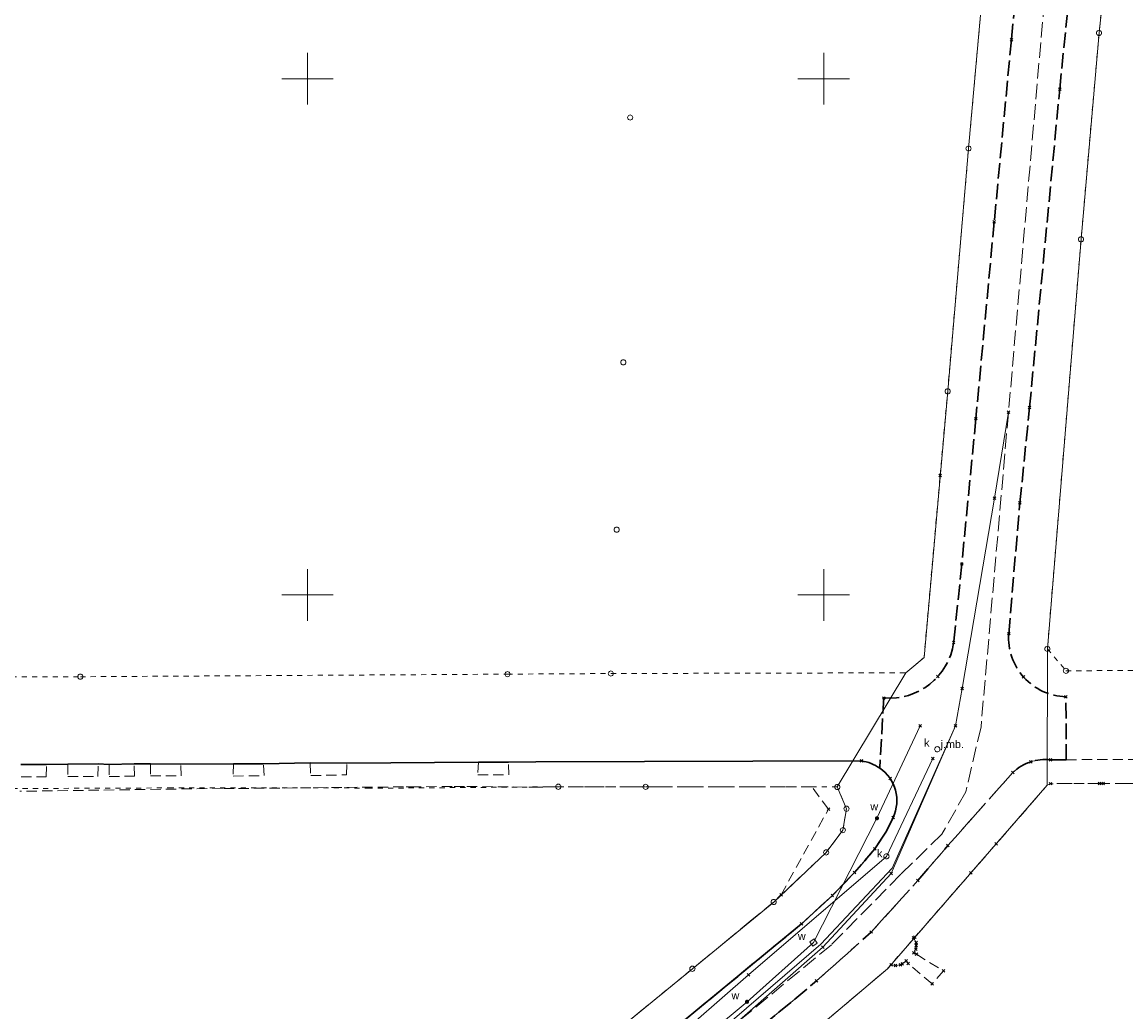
# Model space of a CAD drawing. Extents: x 6472695 to 6473494, y 5822279 to 5823456.
# Tile 45 of 49: x 6473022 to 6473129, y 5822860 to 5822955. Entities that reach past the tile are written whole.
import ezdxf
from ezdxf.enums import TextEntityAlignment as Align

# ---------------------------------------------------------------- set-up
doc = ezdxf.new("R2010")
doc.units = 0
for name, pattern in [('PRZER1-1', [1, 0.5, -0.5]), ('PRZER2-1', [1.5, 1, -0.5]), ('PRZER3-1', [2, 1.5, -0.5])]:
    doc.linetypes.add(name, pattern=pattern)
doc.layers.get('0').update_dxf_attribs({"color": 253, "linetype": 'CONTINUOUS'})
for name, color, linetype, lineweight in [('EGDE', 253, 'CONTINUOUS', 18), ('EGPG', 253, 'CONTINUOUS', 18), ('EGUG', 253, 'CONTINUOUS', 18), ('GELULI', 253, 'CONTINUOUS', 18), ('GSPPRB', 253, 'CONTINUOUS', 18), ('OTKC', 253, 'CONTINUOUS', 18), ('OTKJ', 7, 'CONTINUOUS', 30), ('OTKJ_O', 253, 'CONTINUOUS', 18), ('OTKK', 7, 'CONTINUOUS', 30), ('Ramka sekcyjna', 253, 'CONTINUOUS', 18), ('SUKP', 253, 'CONTINUOUS', 18), ('SUKS', 253, 'CONTINUOUS', 18), ('SUKS_O', 253, 'CONTINUOUS', 18), ('SUPW', 253, 'CONTINUOUS', 18), ('SUPW_O', 253, 'CONTINUOUS', 18), ('SUWP', 253, 'CONTINUOUS', 18), ('SUWW', 253, 'CONTINUOUS', 18), ('SUWW_O', 253, 'CONTINUOUS', 18)]:
    doc.layers.add(name, color=color, linetype=linetype, lineweight=lineweight)
doc.styles.add('Arial', font='Arial')

# ---------------------------------------------------------------- blocks, each defined once
blk = doc.blocks.new('D_GEPPGD1_2')
blk.add_hatch(color=0).paths.add_polyline_path([(0, -0.045), (0.013906, -0.042798), (0.02645, -0.036406), (0.036406, -0.02645), (0.042798, -0.013906), (0.045, 0), (0.042798, 0.013906), (0.036406, 0.02645), (0.02645, 0.036406), (0.013906, 0.042798), (0, 0.045), (-0.013906, 0.042798), (-0.02645, 0.036406), (-0.036406, 0.02645), (-0.042798, 0.013906), (-0.045, 0), (-0.042798, -0.013906), (-0.036406, -0.02645), (-0.02645, -0.036406), (-0.013906, -0.042798)])
blk = doc.blocks.new('D_GSPPRB0')
at = {"color": 0, "lineweight": 18}
for points in [[(-0.12726, -0.12726), (0.12726, 0.12726)], [(-0.12726, 0.12726), (0.12726, -0.12726)]]:
    blk.add_lwpolyline(points, dxfattribs=at)
blk = doc.blocks.new('D_GUPKSD1_1')
at = {"color": 0}
blk.add_lwpolyline([(0, 0.25), (0.064705, 0.241481), (0.125, 0.216506), (0.176777, 0.176777), (0.216506, 0.125), (0.241481, 0.064705), (0.25, 0), (0.241481, -0.064705), (0.216506, -0.125), (0.176777, -0.176777), (0.125, -0.216506), (0.064705, -0.241481), (0, -0.25), (-0.064705, -0.241481), (-0.125, -0.216506), (-0.176777, -0.176777), (-0.216506, -0.125), (-0.241481, -0.064705), (-0.25, 0), (-0.241481, 0.064705), (-0.216506, 0.125), (-0.176777, 0.176777), (-0.125, 0.216506), (-0.064705, 0.241481)], close=True, dxfattribs=at)
blk = doc.blocks.new('D_GUPIWZ1_1')
at = {"color": 0}
blk.add_lwpolyline([(0, 0.25), (0.064705, 0.241481), (0.125, 0.216506), (0.176777, 0.176777), (0.216506, 0.125), (0.241481, 0.064705), (0.25, 0), (0.241481, -0.064705), (0.216506, -0.125), (0.176777, -0.176777), (0.125, -0.216506), (0.064705, -0.241481), (0, -0.25), (-0.064705, -0.241481), (-0.125, -0.216506), (-0.176777, -0.176777), (-0.216506, -0.125), (-0.241481, -0.064705), (-0.25, 0), (-0.241481, 0.064705), (-0.216506, 0.125), (-0.176777, 0.176777), (-0.125, 0.216506), (-0.064705, 0.241481)], close=True, dxfattribs=at)
blk = doc.blocks.new('D_GUPWZA1')
blk.add_hatch(color=0).paths.add_polyline_path([(-0.2, 0), (-0.193185, -0.051764), (-0.173205, -0.1), (-0.141421, -0.141421), (-0.1, -0.173205), (-0.051764, -0.193185), (0, -0.2), (0.051764, -0.193185), (0.1, -0.173205), (0.141421, -0.141421), (0.173205, -0.1), (0.193185, -0.051764), (0.2, 0), (0.193185, 0.051764), (0.173205, 0.1), (0.141421, 0.141421), (0.1, 0.173205), (0.051764, 0.193185), (0, 0.2), (-0.051764, 0.193185), (-0.1, 0.173205), (-0.141421, 0.141421), (-0.173205, 0.1), (-0.193185, 0.051764)])
blk = doc.blocks.new('D_GUPIWZ1_2')
at = {"color": 0}
blk.add_lwpolyline([(-0.25, -0.25), (0.25, -0.25), (0.25, 0.25), (-0.25, 0.25)], close=True, dxfattribs=at)
blk = doc.blocks.new('D_GEPPGD1_1')
at = {"color": 0}
blk.add_lwpolyline([(0, 0.25), (0.077254, 0.237764), (0.146946, 0.202254), (0.202254, 0.146946), (0.237764, 0.077254), (0.25, 0), (0.237764, -0.077254), (0.202254, -0.146946), (0.146946, -0.202254), (0.077254, -0.237764), (0, -0.25), (-0.077254, -0.237764), (-0.146946, -0.202254), (-0.202254, -0.146946), (-0.237764, -0.077254), (-0.25, 0), (-0.237764, 0.077254), (-0.202254, 0.146946), (-0.146946, 0.202254), (-0.077254, 0.237764)], close=True, dxfattribs=at)

msp = doc.modelspace()

# ---------------------------------------------------------------- linework, layer by layer
at = {"layer": 'EGDE', "linetype": 'Continuous'}
for points in [[(6473128.77, 5822974.26), (6473126.66, 5822954.44), (6473124.92, 5822934.45), (6473121.66, 5822894.77), (6473121.63, 5822881.55), (6473106.16, 5822863.78), (6473099.72, 5822858.3)], [(6473081.26, 5822858.84), (6473087.28, 5822863.78), (6473095.15, 5822870.24), (6473100.23, 5822875.05), (6473101.85, 5822877.21), (6473102.2, 5822879.28), (6473101.31, 5822881.39), (6473107.95, 5822892.45), (6473109.71, 5822893.93), (6473112, 5822919.72), (6473114.02, 5822943.24), (6473116.12, 5822966.62)]]:
    msp.add_lwpolyline(points, dxfattribs=at)
at = {"layer": 'EGUG', "linetype": 'PRZER1-1'}
for points in [[(6473128.77, 5822974.26), (6473126.66, 5822954.44), (6473124.92, 5822934.45), (6473121.66, 5822894.77), (6473123.45, 5822892.64), (6473153.76, 5822892.82), (6473175.74, 5822892.95), (6473193.18, 5822893.06), (6473193.11, 5822917.28), (6473197.11, 5822917.34), (6473197.12, 5822914.82), (6473197.12, 5822911.12), (6473197.18, 5822893.08), (6473217.29, 5822893.2)], [(6473010.33, 5822892.01), (6473028, 5822892.07), (6473069.37, 5822892.32), (6473079.38, 5822892.38), (6473107.95, 5822892.45), (6473109.71, 5822893.93), (6473111.27, 5822911.57), (6473112, 5822919.72), (6473114.02, 5822943.24), (6473116.12, 5822966.62)], [(6473217.69, 5822882.14), (6473199.9, 5822882.02), (6473186.82, 5822881.9), (6473169.7, 5822881.9), (6473151.9, 5822881.86), (6473145.71, 5822881.82), (6473127.07, 5822881.72), (6473121.97, 5822881.71), (6473121.63, 5822881.55), (6473106.16, 5822863.78), (6473099.72, 5822858.3)], [(6473101.31, 5822881.39), (6473082.74, 5822881.4), (6473074.29, 5822881.41), (6473059.31, 5822881.29), (6473056.04, 5822881.29), (6473036.9, 5822881.3), (6473016.92, 5822881.22)], [(6473081.26, 5822858.84), (6473087.28, 5822863.78), (6473095.15, 5822870.24), (6473100.23, 5822875.05), (6473101.85, 5822877.21), (6473102.2, 5822879.28), (6473101.31, 5822881.39)]]:
    msp.add_lwpolyline(points, dxfattribs=at)
at = {"layer": 'GELULI', "linetype": 'PRZER3-1'}
msp.add_lwpolyline([(6473203.09, 5823053.98), (6473197.51, 5823049.31), (6473190.78, 5823044.64), (6473179.73, 5823038.71), (6473169.47, 5823034.72), (6473159.18, 5823030.26), (6473154.25, 5823028.29), (6473149.99, 5823025.56), (6473146.38, 5823022.28), (6473142.99, 5823018.88), (6473134.89, 5823008.27), (6473132.37, 5823005.21), (6473129.42, 5823000.39), (6473127.78, 5822996.02), (6473126.03, 5822988.25), (6473121.54, 5822959.48), (6473115.23, 5822887.22), (6473113.76, 5822880.92), (6473111.45, 5822876.82), (6473107.46, 5822872.93), (6473100.74, 5822866.11), (6473088.66, 5822856.13)], dxfattribs=at)
at = {"layer": 'OTKC', "linetype": 'PRZER2-1'}
for points in [[(6473094.11, 5822858.29), (6473099.31, 5822862.6), (6473104.6, 5822867.34), (6473109.11, 5822872.33), (6473112.02, 5822875.71), (6473118.32, 5822882.8, -0.219482), (6473121.96, 5822884.02), (6473123.48, 5822884.03), (6473129.88, 5822884.06), (6473157.87, 5822884.23), (6473182.71, 5822884.38), (6473195.82, 5822884.5), (6473243.73, 5822884.81)], [(6473022.27, 5822882.37), (6473024.7, 5822882.36), (6473024.72, 5822883.56), (6473026.78, 5822883.59), (6473026.79, 5822882.41), (6473029.71, 5822882.41), (6473029.74, 5822883.63), (6473030.8, 5822883.58), (6473030.79, 5822882.4), (6473033.26, 5822882.45), (6473033.21, 5822883.62), (6473034.8, 5822883.62), (6473034.79, 5822882.46), (6473037.76, 5822882.46), (6473037.73, 5822883.61), (6473042.83, 5822883.63), (6473042.81, 5822882.44), (6473045.81, 5822882.49), (6473045.74, 5822883.63), (6473050.25, 5822883.73), (6473050.31, 5822882.5), (6473053.78, 5822882.56), (6473053.8, 5822883.69), (6473066.56, 5822883.8), (6473066.49, 5822882.58), (6473069.51, 5822882.57), (6473069.46, 5822883.78), (6473072.12, 5822883.83), (6473103.65, 5822883.91, -0.120432), (6473105.42, 5822883.22, -0.365216), (6473106.72, 5822878.44), (6473106.07, 5822877.1), (6473104.94, 5822875.41), (6473102.97, 5822873.1), (6473100.83, 5822870.89), (6473097.84, 5822868.12), (6473081.37, 5822854.57)]]:
    msp.add_lwpolyline(points, format="xyb", dxfattribs=at)
for points in [[(6473081.26, 5822858.84), (6473084.22, 5822861.26), (6473087.28, 5822863.78), (6473095.15, 5822870.24), (6473095.86, 5822870.95), (6473100.45, 5822879.24), (6473098.85, 5822881.39), (6473082.74, 5822881.4), (6473079.86, 5822881.4), (6473077.82, 5822881.4), (6473074.29, 5822881.41), (6473072.44, 5822881.37), (6473065.22, 5822881.45), (6473064, 5822881.43), (6473060.54, 5822881.41), (6473059.31, 5822881.4), (6473042.89, 5822881.24), (6473041.79, 5822881.26), (6473022.15, 5822880.97)], [(6473145.71, 5822881.82), (6473127.07, 5822881.72), (6473126.71, 5822881.72), (6473121.97, 5822881.71), (6473121.63, 5822881.55), (6473116.71, 5822875.89), (6473114.25, 5822873.06), (6473108.83, 5822866.84), (6473108.7, 5822866.77), (6473108.94, 5822866.32), (6473108.94, 5822866.03), (6473108.91, 5822865.68), (6473108.71, 5822865.33), (6473108.97, 5822865.18), (6473111.59, 5822863.58), (6473110.49, 5822862.31), (6473108.17, 5822864.29), (6473107.99, 5822864.54), (6473107.61, 5822864.26), (6473107.42, 5822864.16), (6473106.94, 5822864.09), (6473106.52, 5822864.15), (6473106.16, 5822863.78), (6473100.11, 5822858.64)]]:
    msp.add_lwpolyline(points, dxfattribs=at)
at = {"layer": 'OTKJ', "linetype": 'PRZER3-1'}
for points in [[(6473119.83, 5822971.26), (6473118.17, 5822953.77), (6473116.51, 5822936.13), (6473114.73, 5822917.07), (6473113.37, 5822902.99), (6473112.58, 5822895.39, -0.398582), (6473105.81, 5822890.01), (6473105.42, 5822883.22, -0.365216), (6473106.72, 5822878.44), (6473106.07, 5822877.1), (6473104.94, 5822875.41), (6473102.97, 5822873.1), (6473100.83, 5822870.89), (6473097.84, 5822868.12), (6473081.37, 5822854.57)], [(6473094.11, 5822858.29), (6473099.31, 5822862.6), (6473104.6, 5822867.34), (6473109.11, 5822872.33), (6473112.02, 5822875.71), (6473118.32, 5822882.8, -0.219482), (6473121.96, 5822884.02), (6473123.48, 5822884.03), (6473123.45, 5822890.13, -0.42492), (6473117.91, 5822896.24), (6473119, 5822908.93), (6473119.93, 5822918.16), (6473122.85, 5822949), (6473123.59, 5822956.42)]]:
    msp.add_lwpolyline(points, format="xyb", dxfattribs=at)
at = {"layer": 'OTKK', "linetype": 'Continuous'}
msp.add_lwpolyline([(6473022.25, 5822883.57), (6473024.72, 5822883.56), (6473026.78, 5822883.59), (6473029.74, 5822883.63), (6473030.8, 5822883.58), (6473033.21, 5822883.62), (6473034.8, 5822883.62), (6473037.73, 5822883.61), (6473042.83, 5822883.63), (6473045.74, 5822883.63), (6473050.25, 5822883.73), (6473053.8, 5822883.69), (6473066.56, 5822883.8), (6473069.46, 5822883.78), (6473072.12, 5822883.83), (6473103.65, 5822883.91, -0.120432), (6473105.42, 5822883.22, -0.365216), (6473106.72, 5822878.44), (6473106.07, 5822877.1), (6473104.94, 5822875.41, -0.03161), (6473100.83, 5822870.89), (6473097.84, 5822868.12), (6473081.37, 5822854.57)], format="xyb", dxfattribs=at)
at = {"layer": 'Ramka sekcyjna', "linetype": 'Continuous', "flags": 128}
for points in [[(6473050, 5822947.5), (6473050, 5822952.5)], [(6473100, 5822947.5), (6473100, 5822952.5)], [(6473052.5, 5822950), (6473047.5, 5822950)], [(6473102.5, 5822950), (6473097.5, 5822950)], [(6473050, 5822897.5), (6473050, 5822902.5)], [(6473100, 5822897.5), (6473100, 5822902.5)], [(6473052.5, 5822900), (6473047.5, 5822900)], [(6473102.5, 5822900), (6473097.5, 5822900)]]:
    msp.add_lwpolyline(points, dxfattribs=at)
at = {"layer": 'SUKP', "linetype": 'Continuous'}
msp.add_lwpolyline([(6473038.95, 5822687.38), (6473030.58, 5822722.42), (6473029.46, 5822727.02), (6473028.2, 5822732.7), (6473028.21, 5822733.2), (6473031.9, 5822782.66), (6473033.05, 5822799.94), (6473040.84, 5822810.14), (6473056.42, 5822832.44), (6473059.29, 5822834.17), (6473063.77, 5822837.99), (6473079.87, 5822851.94), (6473084.8, 5822856.29), (6473092.72, 5822863.2), (6473106.07, 5822874.67), (6473110.57, 5822884.15)], dxfattribs=at)
at = {"layer": 'SUWP', "linetype": 'Continuous'}
for points in [[(6473043.24, 5822679.6), (6473040.31, 5822688.15), (6473035.11, 5822703.14), (6473029.73, 5822719.01), (6473025.93, 5822729.59), (6473026.66, 5822741.87), (6473027.12, 5822751.52), (6473027.39, 5822760.42), (6473027.85, 5822770.74), (6473028.2, 5822777.33), (6473030.41, 5822789.44), (6473031.75, 5822797.78), (6473033.37, 5822806.56), (6473044.17, 5822816.72), (6473051.2, 5822823.27), (6473074.94, 5822844.22), (6473087.94, 5822855.37), (6473099.91, 5822865.86), (6473106.53, 5822873), (6473112.75, 5822887.31), (6473113.41, 5822890.93), (6473116.53, 5822909.36), (6473117.89, 5822917.69)], [(6473059.23, 5822669.94), (6473042.68, 5822679.67), (6473037.64, 5822694.11), (6473025.76, 5822729.99), (6473027.87, 5822776.62), (6473033.13, 5822807.21), (6473050.8, 5822823.75), (6473074.62, 5822844.55), (6473099.73, 5822866.16), (6473106.64, 5822873.53), (6473112.75, 5822887.31)], [(6473089.14, 5822857.7), (6473092.57, 5822860.58), (6473099, 5822866.33), (6473105.15, 5822878.36), (6473109.35, 5822887.32)]]:
    msp.add_lwpolyline(points, dxfattribs=at)

# ---------------------------------------------------------------- block references
at = {"layer": 'EGPG', "linetype": 'Continuous'}
for name, p in [('D_GEPPGD1_1', (6473126.66, 5822954.44)), ('D_GEPPGD1_1', (6473081.25, 5822946.24)), ('D_GEPPGD1_1', (6473114.02, 5822943.24)), ('D_GEPPGD1_1', (6473124.92, 5822934.45)), ('D_GEPPGD1_1', (6473080.59, 5822922.52)), ('D_GEPPGD1_1', (6473112, 5822919.72)), ('D_GEPPGD1_1', (6473079.94, 5822906.31)), ('D_GEPPGD1_1', (6473121.66, 5822894.77)), ('D_GEPPGD1_2', (6473109.71, 5822893.93)), ('D_GEPPGD1_1', (6473123.45, 5822892.64)), ('D_GEPPGD1_1', (6473028, 5822892.07)), ('D_GEPPGD1_1', (6473069.37, 5822892.32)), ('D_GEPPGD1_1', (6473079.38, 5822892.38)), ('D_GEPPGD1_2', (6473107.95, 5822892.45)), ('D_GEPPGD1_2', (6473036.9, 5822881.3)), ('D_GEPPGD1_2', (6473056.04, 5822881.29)), ('D_GEPPGD1_2', (6473059.31, 5822881.29)), ('D_GEPPGD1_1', (6473074.29, 5822881.41)), ('D_GEPPGD1_1', (6473082.74, 5822881.4)), ('D_GEPPGD1_1', (6473101.31, 5822881.39)), ('D_GEPPGD1_2', (6473121.63, 5822881.55)), ('D_GEPPGD1_2', (6473121.97, 5822881.71)), ('D_GEPPGD1_2', (6473127.07, 5822881.72)), ('D_GEPPGD1_1', (6473102.2, 5822879.28)), ('D_GEPPGD1_1', (6473101.85, 5822877.21)), ('D_GEPPGD1_1', (6473100.23, 5822875.05)), ('D_GEPPGD1_1', (6473095.15, 5822870.24)), ('D_GEPPGD1_1', (6473087.28, 5822863.78)), ('D_GEPPGD1_2', (6473106.16, 5822863.78))]:
    msp.add_blockref(name, p, dxfattribs=at)
at = {"layer": 'GSPPRB', "linetype": 'Continuous'}
for p in [(6473118.17, 5822953.77), (6473122.85, 5822949), (6473116.51, 5822936.13), (6473117.89, 5822917.69), (6473119.93, 5822918.16), (6473114.73, 5822917.07), (6473111.27, 5822911.57), (6473116.53, 5822909.36), (6473119, 5822908.93), (6473113.37, 5822902.99), (6473117.91, 5822896.24), (6473112.58, 5822895.39), (6473111.05, 5822892.09), (6473119.33, 5822892.07), (6473113.41, 5822890.93), (6473105.81, 5822890.01), (6473123.45, 5822890.13), (6473109.35, 5822887.32), (6473112.75, 5822887.31), (6473110.57, 5822884.15), (6473121.96, 5822884.02), (6473103.65, 5822883.91), (6473120.04, 5822883.82), (6473106.43, 5822882.2), (6473118.32, 5822882.8), (6473121.97, 5822881.71), (6473126.71, 5822881.72), (6473127.07, 5822881.72), (6473100.45, 5822879.24), (6473106.72, 5822878.44), (6473112.02, 5822875.71), (6473116.71, 5822875.89), (6473104.94, 5822875.41), (6473102.97, 5822873.1), (6473106.53, 5822873), (6473109.11, 5822872.33), (6473114.25, 5822873.06), (6473095.86, 5822870.95), (6473100.83, 5822870.89), (6473097.84, 5822868.12), (6473104.6, 5822867.34), (6473099.91, 5822865.86), (6473108.7, 5822866.77), (6473108.83, 5822866.84), (6473108.94, 5822866.32), (6473108.94, 5822866.03), (6473108.71, 5822865.33), (6473108.91, 5822865.68), (6473108.97, 5822865.18), (6473106.52, 5822864.15), (6473106.94, 5822864.09), (6473107.42, 5822864.16), (6473107.61, 5822864.26), (6473107.99, 5822864.54), (6473108.17, 5822864.29), (6473092.72, 5822863.2), (6473111.59, 5822863.58), (6473099.31, 5822862.6), (6473110.49, 5822862.31)]:
    msp.add_blockref('D_GSPPRB0', p, dxfattribs=at)
at = {"layer": 'SUKS', "linetype": 'Continuous'}
msp.add_blockref('D_GUPKSD1_1', (6473110.99, 5822885.05), dxfattribs=at)
at = {"layer": 'SUPW', "linetype": 'Continuous'}
for name, p, rotation in [('D_GUPIWZ1_1', (6473106.07, 5822874.67), 269.9999974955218), ('D_GUPIWZ1_2', (6473099, 5822866.33), 216.0384226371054)]:
    msp.add_blockref(name, p, dxfattribs=dict(at, rotation=rotation))
at = {"layer": 'SUWW', "linetype": 'Continuous'}
for p, rotation in [((6473105.15, 5822878.36), 155.7006134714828), ((6473092.57, 5822860.58), 131.3266189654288)]:
    msp.add_blockref('D_GUPWZA1', p, dxfattribs=dict(at, rotation=rotation))

# ---------------------------------------------------------------- texts
at = {"layer": 'OTKJ_O', "linetype": 'Continuous', "style": 'Arial'}
msp.add_text('j.mb.', height=0.75, dxfattribs=at).set_placement((6473112.44, 5822885.16, 10.8), align=Align.CENTER)
at = {"layer": 'SUKS_O', "linetype": 'Continuous', "style": 'Arial'}
msp.add_text('k', height=0.75, dxfattribs=at).set_placement((6473110.24, 5822885.3, 10.8), align=Align.RIGHT)
at = {"layer": 'SUPW_O', "linetype": 'Continuous', "style": 'Arial'}
for s, p in [('k', (6473105.68, 5822874.58, 10.8)), ('w', (6473098.25, 5822866.58, 10.8))]:
    msp.add_text(s, height=0.75, dxfattribs=at).set_placement(p, align=Align.RIGHT)
at = {"layer": 'SUWW_O', "linetype": 'Continuous', "style": 'Arial'}
for p in [(6473105.27, 5822879.13, 10.8), (6473091.82, 5822860.83, 10.8)]:
    msp.add_text('w', height=0.75, dxfattribs=at).set_placement(p, align=Align.RIGHT)

doc.saveas('drawing.dxf')
